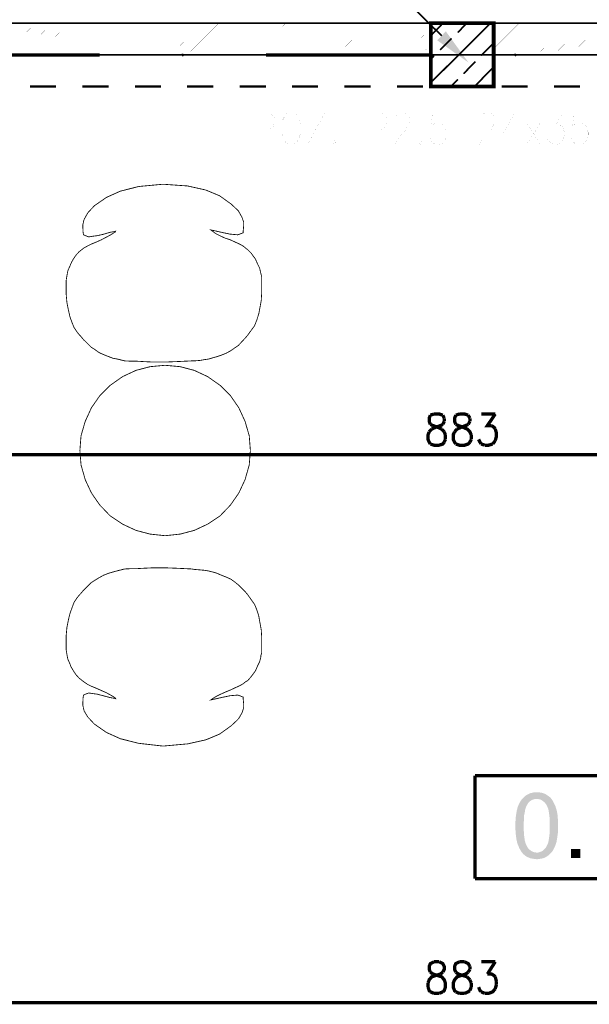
# Model space of a CAD drawing. Header units: millimetres. Extents: x -14047 to 49934, y -21523 to 14989.
# Tile 94 of 201: x 586 to 804, y 6552 to 6928. Entities that reach past the tile are written whole.
import ezdxf

# ---------------------------------------------------------------- set-up
doc = ezdxf.new("R2010")
doc.units = ezdxf.units.MM
doc.layers.add('H', color=7, linetype='Continuous')
doc.layers.add('P', color=7, linetype='Continuous')

msp = doc.modelspace()

# ---------------------------------------------------------------- hatches: boundary and pattern name
at = {"layer": 'H', "linetype": 'Continuous'}
for points in [[(757.556, 6911.928), (745.647, 6920.392), (748.912, 6923.831)], [(648.295, 6914.308), (648.03, 6914.838), (648.12, 6915.277), (648.65, 6915.277), (648.91, 6914.838), (648.735, 6914.308)], [(775.278, 6914.308), (775.013, 6914.838), (775.103, 6915.277), (775.633, 6915.277), (775.893, 6914.838), (775.718, 6914.308)], [(789.121, 6610.169), (783.657, 6610.254), (784.187, 6610.254), (784.712, 6610.433), (785.242, 6610.608), (785.772, 6610.873), (786.212, 6611.223), (786.652, 6611.668), (787.097, 6612.108), (787.362, 6612.638), (787.537, 6612.988), (787.712, 6613.343), (787.887, 6613.783), (788.067, 6614.313), (788.152, 6614.843), (788.242, 6615.368), (788.332, 6615.988), (788.417, 6616.693), (788.507, 6617.308), (788.507, 6618.102), (788.592, 6618.897), (788.592, 6619.692), (788.592, 6620.482), (788.592, 6621.367), (788.592, 6622.162), (788.507, 6622.952), (788.507, 6623.657), (788.417, 6624.367), (788.332, 6625.072), (788.242, 6625.686), (788.152, 6626.216), (788.067, 6626.746), (787.887, 6627.186), (787.712, 6627.626), (787.537, 6628.066), (787.362, 6628.421), (787.182, 6628.686), (786.742, 6629.216), (786.302, 6629.656), (785.862, 6630.006), (785.417, 6630.271), (784.892, 6630.536), (784.362, 6630.626), (783.742, 6630.716), (783.567, 6630.716), (778.188, 6630.891), (778.543, 6631.241), (778.983, 6631.686), (779.068, 6631.771), (779.598, 6632.126), (780.038, 6632.391), (780.568, 6632.656), (781.098, 6632.92), (781.627, 6633.005), (782.242, 6633.18), (782.952, 6633.27), (783.567, 6633.27), (784.272, 6633.27), (784.892, 6633.18), (785.507, 6633.095), (786.037, 6632.92), (786.652, 6632.74), (787.097, 6632.476), (787.622, 6632.126), (788.152, 6631.771), (788.592, 6631.421), (789.036, 6630.976), (789.386, 6630.536), (789.651, 6630.096), (789.916, 6629.656), (790.181, 6629.126), (790.446, 6628.596), (790.711, 6628.066), (790.886, 6627.451), (791.061, 6626.831), (791.241, 6626.391), (791.326, 6625.951), (791.416, 6625.421), (791.506, 6624.892), (791.591, 6624.367), (791.591, 6623.747), (791.681, 6623.132), (791.766, 6622.512), (791.766, 6621.807), (791.766, 6621.102), (791.766, 6619.777), (791.766, 6619.072), (791.681, 6618.367), (791.681, 6617.753), (791.591, 6617.048), (791.506, 6616.428), (791.416, 6615.898), (791.326, 6615.283), (791.241, 6614.753), (791.151, 6614.223), (790.976, 6613.783), (790.886, 6613.428), (790.621, 6612.723), (790.356, 6612.193), (790.091, 6611.578), (789.826, 6611.138), (789.476, 6610.608)], [(783.657, 6607.699), (782.952, 6607.784), (782.332, 6607.874), (781.802, 6607.964), (781.188, 6608.049), (780.658, 6608.314), (780.128, 6608.494), (779.598, 6608.754), (779.158, 6609.109), (778.718, 6609.464), (778.278, 6609.904), (777.923, 6610.344), (777.658, 6610.698), (777.218, 6611.488), (776.953, 6611.928), (776.778, 6612.373), (776.603, 6612.898), (776.338, 6613.428), (776.158, 6613.958), (776.073, 6614.488), (775.893, 6615.103), (775.808, 6615.723), (775.718, 6616.338), (775.633, 6617.048), (775.543, 6617.753), (775.543, 6618.457), (775.453, 6619.162), (775.453, 6619.957), (775.453, 6620.482), (775.453, 6621.277), (775.453, 6621.982), (775.543, 6622.602), (775.543, 6623.307), (775.633, 6623.922), (775.718, 6624.542), (775.808, 6625.072), (775.893, 6625.686), (775.983, 6626.216), (776.158, 6626.746), (776.248, 6627.276), (776.338, 6627.626), (776.603, 6628.246), (776.863, 6628.861), (777.128, 6629.391), (777.483, 6629.921), (777.838, 6630.451), (778.188, 6630.891), (783.567, 6630.716), (782.952, 6630.716), (782.422, 6630.536), (781.892, 6630.361), (781.362, 6630.096), (780.923, 6629.746), (780.483, 6629.301), (780.218, 6628.951), (780.038, 6628.596), (779.778, 6628.246), (779.598, 6627.801), (779.423, 6627.361), (779.248, 6626.831), (779.158, 6626.391), (779.068, 6625.776), (778.983, 6625.247), (778.808, 6624.627), (778.808, 6623.922), (778.718, 6623.217), (778.718, 6622.422), (778.628, 6621.717), (778.628, 6620.837), (778.628, 6619.602), (778.628, 6618.807), (778.718, 6618.017), (778.718, 6617.308), (778.808, 6616.603), (778.893, 6615.988), (778.983, 6615.368), (779.068, 6614.753), (779.248, 6614.223), (779.333, 6613.783), (779.513, 6613.343), (779.688, 6612.988), (779.863, 6612.638), (780.038, 6612.283), (780.483, 6611.753), (780.923, 6611.313), (781.362, 6610.958), (781.892, 6610.698), (782.332, 6610.433), (782.952, 6610.344), (783.477, 6610.254), (789.121, 6610.169), (788.682, 6609.724), (788.332, 6609.374), (788.152, 6609.199), (787.712, 6608.934), (787.182, 6608.579), (786.742, 6608.314), (786.212, 6608.139), (785.597, 6607.964), (784.977, 6607.874), (784.362, 6607.784), (783.742, 6607.699)], [(796.705, 6608.139), (796.705, 6611.668), (800.235, 6611.668), (800.235, 6608.139)]]:
    msp.add_hatch(color=256, dxfattribs=at).paths.add_polyline_path(points)

# ---------------------------------------------------------------- linework, layer by layer
at = {"layer": 'P'}
for points, const_width in [([(747.322, 6922.157), (706.673, 6962.281)], 0.635), ([(1220.688, 6926.921), (289.569, 6926.921)], 0.635), ([(580.305, 6914.838), (592.213, 6926.921)], 0.015), ([(586.654, 6914.838), (598.562, 6926.921)], 0.015), ([(593.003, 6914.838), (604.911, 6926.921)], 0.015), ([(599.352, 6914.838), (605.526, 6921.012), (611.435, 6926.921)], 0.015), ([(605.701, 6914.838), (617.784, 6926.921)], 0.015), ([(612.05, 6914.838), (624.134, 6926.921)], 0.015), ([(618.399, 6914.838), (630.483, 6926.921)], 0.015), ([(624.749, 6914.838), (636.832, 6926.921)], 0.015), ([(631.098, 6914.838), (643.181, 6926.921)], 0.015), ([(637.447, 6914.838), (649.53, 6926.921)], 0.015), ([(643.976, 6914.838), (655.879, 6926.921)], 0.015), ([(651.47, 6916.162), (662.229, 6926.921)], 0.015), ([(657.819, 6916.162), (668.578, 6926.921)], 0.015), ([(664.168, 6916.162), (674.927, 6926.921)], 0.015), ([(670.517, 6916.162), (681.276, 6926.921)], 0.015), ([(676.957, 6916.162), (687.8, 6926.921)], 0.015), ([(683.391, 6916.162), (694.149, 6926.921)], 0.015), ([(689.74, 6916.162), (700.498, 6926.921)], 0.015), ([(696.089, 6916.162), (706.848, 6926.921)], 0.015), ([(702.438, 6916.162), (713.197, 6926.921)], 0.015), ([(708.702, 6916.162), (719.546, 6926.921)], 0.015), ([(715.136, 6916.162), (725.895, 6926.921)], 0.015), ([(721.486, 6916.162), (732.244, 6926.921)], 0.015), ([(727.835, 6916.162), (738.593, 6926.921)], 0.015), ([(743.178, 6902.759), (767.164, 6902.759), (767.164, 6926.921), (743.178, 6926.921), (743.178, 6902.759)], 1.43), ([(743.178, 6922.157), (747.767, 6926.921)], 0.635), ([(743.178, 6904.254), (765.93, 6926.921)], 0.635), ([(753.496, 6923.391), (756.846, 6926.921)], 0.635), ([(767.164, 6923.566), (770.514, 6926.921)], 0.015), ([(767.164, 6917.217), (776.863, 6926.921)], 0.015), ([(772.369, 6916.162), (783.212, 6926.921)], 0.015), ([(778.718, 6916.162), (789.561, 6926.921)], 0.015), ([(785.067, 6916.162), (795.911, 6926.921)], 0.015), ([(791.416, 6916.162), (802.26, 6926.921)], 0.015), ([(797.765, 6916.162), (808.609, 6926.921)], 0.015), ([(734.184, 6916.162), (743.178, 6924.981)], 0.015), ([(740.448, 6916.162), (743.178, 6918.632)], 0.015), ([(746.707, 6916.777), (751.117, 6921.187)], 0.635), ([(762.405, 6914.573), (766.814, 6918.982)], 0.635), ([(1196.702, 6914.838), (313.555, 6914.838)], 0.635), ([(616.725, 6914.838), (553.233, 6914.838)], 1.27), ([(743.708, 6914.838), (680.216, 6914.838)], 1.27), ([(743.178, 6913.073), (744.412, 6914.573)], 0.635), ([(755.701, 6907.694), (760.2, 6912.283)], 0.635), ([(759.845, 6902.759), (767.164, 6910.253)], 0.635), ([(590.183, 6902.759), (600.147, 6902.759)], 0.95), ([(610.201, 6902.759), (620.164, 6902.759)], 0.95), ([(630.218, 6902.759), (640.181, 6902.759)], 0.95), ([(650.145, 6902.759), (660.199, 6902.759)], 0.95), ([(670.162, 6902.759), (680.216, 6902.759)], 0.95), ([(690.18, 6902.759), (700.148, 6902.759)], 0.95), ([(710.197, 6902.759), (720.166, 6902.759)], 0.95), ([(730.219, 6902.759), (740.183, 6902.759)], 0.95), ([(750.147, 6902.759), (760.2, 6902.759)], 0.95), ([(750.852, 6902.759), (753.496, 6905.489)], 0.635), ([(770.164, 6902.759), (780.128, 6902.759)], 0.95), ([(790.181, 6902.759), (800.145, 6902.759)], 0.95), ([(676.957, 6880.712), (676.957, 6892.791), (681.101, 6892.791), (682.601, 6892.176), (683.041, 6891.646), (683.481, 6890.586), (683.481, 6888.826), (683.041, 6887.676), (682.601, 6887.061), (681.101, 6886.441), (676.957, 6886.441)], 0.015), ([(688.86, 6892.791), (687.975, 6892.176), (687.185, 6891.031), (686.655, 6889.971), (686.215, 6888.206), (686.215, 6885.297), (686.655, 6883.622), (687.185, 6882.477), (687.975, 6881.327), (688.86, 6880.712), (690.8, 6880.712), (691.77, 6881.327), (692.564, 6882.477), (693.004, 6883.622), (693.534, 6885.297), (693.534, 6888.206), (693.004, 6889.971), (692.564, 6891.031), (691.77, 6892.176), (690.8, 6892.791), (688.86, 6892.791)], 0.015), ([(696.179, 6880.712), (702.703, 6892.791), (696.179, 6892.791)], 0.015), ([(719.986, 6880.712), (719.986, 6892.791), (724.13, 6892.791), (725.545, 6892.176), (725.895, 6891.646), (726.335, 6890.586), (726.335, 6888.826), (725.895, 6887.676), (725.545, 6887.061), (724.13, 6886.441), (719.986, 6886.441)], 0.015), ([(729.689, 6889.971), (729.689, 6890.586), (730.039, 6891.646), (730.479, 6892.176), (731.449, 6892.791), (733.394, 6892.791), (734.184, 6892.176), (734.624, 6891.646), (735.069, 6890.586), (735.069, 6889.266), (734.624, 6888.206), (733.654, 6886.441), (729.245, 6880.712), (735.594, 6880.712)], 0.015), ([(748.382, 6892.791), (743.798, 6892.791), (743.358, 6887.676), (743.798, 6888.206), (745.117, 6888.826), (746.532, 6888.826), (747.942, 6888.206), (748.737, 6887.061), (749.267, 6885.297), (749.267, 6884.237), (748.737, 6882.477), (747.942, 6881.327), (746.532, 6880.712), (745.117, 6880.712), (743.798, 6881.327), (743.358, 6882.032), (742.918, 6883.092)], 0.015), ([(762.05, 6889.971), (762.05, 6890.586), (762.58, 6891.646), (763.02, 6892.176), (763.99, 6892.791), (765.755, 6892.791), (766.724, 6892.176), (767.164, 6891.646), (767.604, 6890.586), (767.604, 6889.266), (767.164, 6888.206), (766.195, 6886.441), (761.61, 6880.712), (767.959, 6880.712)], 0.015), ([(775.278, 6892.791), (770.779, 6884.857), (777.658, 6884.857)], 0.015), ([(775.278, 6892.791), (775.278, 6880.712)], 0.015), ([(788.592, 6892.791), (793.711, 6892.791), (790.796, 6888.206), (792.211, 6888.206), (793.181, 6887.676), (793.711, 6887.061), (794.151, 6885.297), (794.151, 6884.237), (793.711, 6882.477), (792.736, 6881.327), (791.326, 6880.712), (790.006, 6880.712), (788.592, 6881.327), (788.067, 6882.032), (787.622, 6883.092)], 0.015), ([(802.26, 6892.791), (797.765, 6892.791), (797.325, 6887.676), (797.765, 6888.206), (799.085, 6888.826), (800.5, 6888.826), (801.91, 6888.206), (802.705, 6887.061), (803.235, 6885.297), (803.235, 6884.237), (802.705, 6882.477), (801.91, 6881.327), (800.5, 6880.712), (799.085, 6880.712), (797.765, 6881.327), (797.325, 6882.032), (796.885, 6883.092)], 0.015), ([(779.863, 6888.826), (784.977, 6880.712)], 0.015), ([(784.977, 6888.826), (779.863, 6880.712)], 0.015), ([(696.179, 6880.712), (702.703, 6880.712)], 0.015), ([(706.408, 6882.032), (705.878, 6881.327), (706.408, 6880.712), (706.848, 6881.327), (706.408, 6882.032)], 0.015), ([(739.213, 6882.032), (738.768, 6881.327), (739.213, 6880.712), (739.743, 6881.327), (739.213, 6882.032)], 0.015), ([(631.628, 6864.574), (632.423, 6864.664), (640.976, 6865.454), (649.705, 6864.839)], 0.315), ([(614.785, 6857.255), (619.369, 6860.43), (624.664, 6862.81), (631.628, 6864.574)], 0.32), ([(649.705, 6864.839), (650.145, 6864.839), (657.289, 6863.249)], 0.32), ([(657.289, 6863.249), (662.578, 6861.045), (666.988, 6857.87), (669.723, 6855.316)], 0.315), ([(610.815, 6851.966), (612.23, 6854.521)], 0.32), ([(612.23, 6854.521), (614.785, 6857.255)], 0.315), ([(669.723, 6855.316), (671.132, 6852.756)], 0.32), ([(610.375, 6848.791), (610.375, 6850.111), (610.815, 6851.966)], 0.315), ([(671.132, 6852.756), (671.752, 6850.906), (671.752, 6849.581)], 0.315), ([(610.465, 6846.937), (610.375, 6848.791)], 0.32), ([(610.64, 6846.142), (610.465, 6846.937)], 0.315), ([(620.784, 6847.112), (618.134, 6846.322), (615.755, 6845.792)], 0.32), ([(622.724, 6847.202), (622.899, 6847.557), (622.369, 6847.377), (620.784, 6847.112)], 0.315), ([(620.959, 6846.142), (622.724, 6847.202)], 0.32), ([(669.548, 6846.142), (666.548, 6846.407), (663.993, 6846.937), (660.464, 6847.732), (659.229, 6847.997), (659.584, 6847.732)], 0.32), ([(659.584, 6847.732), (661.084, 6846.587), (663.023, 6845.617), (664.783, 6844.822)], 0.32), ([(671.577, 6847.732), (671.577, 6846.937), (670.692, 6846.587), (669.548, 6846.142)], 0.315), ([(671.752, 6849.581), (671.577, 6847.732)], 0.32), ([(611.435, 6845.792), (610.64, 6846.142)], 0.32), ([(612.58, 6845.352), (611.435, 6845.792)], 0.315), ([(612.05, 6841.822), (613.64, 6842.617), (615.58, 6843.412), (617.345, 6844.202), (619.194, 6845.172)], 0.32), ([(614.345, 6845.617), (612.58, 6845.352)], 0.32), ([(615.755, 6845.792), (614.345, 6845.617)], 0.315), ([(619.194, 6845.172), (620.959, 6846.142)], 0.315), ([(664.783, 6844.822), (666.728, 6844.202)], 0.315), ([(666.728, 6844.202), (668.403, 6843.412), (670.162, 6842.617)], 0.32), ([(605.436, 6834.238), (605.881, 6835.298), (606.231, 6836.003), (606.851, 6837.063), (607.821, 6838.473), (608.876, 6839.618)], 0.315), ([(608.876, 6839.618), (610.64, 6841.027)], 0.32), ([(610.64, 6841.027), (612.05, 6841.822)], 0.315), ([(670.162, 6842.617), (671.577, 6841.822), (672.547, 6841.027), (673.337, 6840.413), (674.487, 6839.268), (675.542, 6837.853)], 0.315), ([(675.542, 6837.853), (676.252, 6836.883)], 0.32), ([(676.252, 6836.883), (676.512, 6836.268), (676.957, 6835.208)], 0.315), ([(604.026, 6828.949), (604.291, 6830.534), (604.646, 6832.474)], 0.315), ([(604.646, 6832.474), (605.436, 6834.238)], 0.32), ([(676.957, 6835.208), (677.836, 6833.444)], 0.32), ([(677.836, 6833.444), (678.276, 6831.504)], 0.315), ([(604.026, 6823.13), (604.026, 6825.95), (604.026, 6828.949)], 0.32), ([(678.276, 6831.504), (678.631, 6830.094), (678.631, 6826.919), (678.631, 6824.1)], 0.32), ([(678.631, 6824.1), (678.451, 6821.01)], 0.315), ([(604.291, 6820.22), (604.026, 6823.13)], 0.315), ([(678.451, 6821.01), (677.926, 6818.191), (677.481, 6815.811), (676.692, 6813.426)], 0.32), ([(605.436, 6814.841), (604.821, 6817.571), (604.291, 6820.22)], 0.32), ([(606.231, 6812.636), (605.436, 6814.841)], 0.315), ([(676.692, 6813.426), (675.897, 6811.401)], 0.315), ([(612.405, 6804.347), (611.435, 6805.317), (610.64, 6806.107), (609.671, 6807.257), (608.791, 6808.227), (608.086, 6809.107), (607.026, 6810.697), (606.231, 6812.636)], 0.32), ([(674.752, 6809.812), (674.132, 6809.017), (673.337, 6807.872)], 0.315), ([(675.897, 6811.401), (674.752, 6809.812)], 0.32), ([(672.367, 6806.727), (670.782, 6805.052), (669.723, 6803.902), (668.313, 6802.933), (666.813, 6801.878), (665.048, 6800.908), (663.023, 6800.113), (661.434, 6799.583), (659.849, 6799.143)], 0.315), ([(673.337, 6807.872), (672.367, 6806.727)], 0.32), ([(614.96, 6802.318), (613.465, 6803.288), (612.405, 6804.347)], 0.315), ([(618.314, 6800.378), (616.55, 6801.173), (614.96, 6802.318)], 0.32), ([(620.339, 6799.583), (618.314, 6800.378)], 0.315), ([(621.929, 6798.968), (620.339, 6799.583)], 0.32), ([(623.514, 6798.703), (621.929, 6798.968)], 0.315), ([(630.483, 6797.908), (628.278, 6797.908), (626.338, 6797.998), (624.929, 6798.348), (623.514, 6798.703)], 0.32), ([(633.482, 6797.733), (630.483, 6797.908)], 0.315), ([(641.771, 6797.553), (637.182, 6797.553), (633.482, 6797.733)], 0.32), ([(646.356, 6797.733), (641.771, 6797.553)], 0.315), ([(655.084, 6798.173), (652.88, 6797.998), (651.91, 6797.998), (650.06, 6797.908), (646.356, 6797.733)], 0.32), ([(658.434, 6798.703), (657.024, 6798.523), (655.084, 6798.173)], 0.315), ([(659.849, 6799.143), (658.434, 6798.703)], 0.32), ([(620.784, 6788.65), (625.543, 6791.999), (630.658, 6794.379)], 0.315), ([(630.658, 6794.379), (636.037, 6795.794), (641.771, 6796.318)], 0.32), ([(641.771, 6796.318), (647.501, 6795.794), (652.88, 6794.379)], 0.32), ([(652.88, 6794.379), (657.994, 6791.999), (662.758, 6788.65)], 0.315), ([(609.231, 6763.783), (609.671, 6769.427), (611.26, 6774.891), (613.64, 6780.096), (616.815, 6784.68), (620.784, 6788.65)], 0.32), ([(662.758, 6788.65), (666.728, 6784.68), (669.902, 6780.096), (672.282, 6774.891), (673.867, 6769.427), (674.307, 6763.783)], 0.32), ([(743.003, 6777.271), (742.563, 6776.126), (742.563, 6774.891), (743.003, 6773.747)], 1.27), ([(744.412, 6777.716), (743.003, 6777.271)], 1.27), ([(747.767, 6777.271), (746.352, 6777.716), (744.412, 6777.716)], 1.27), ([(748.292, 6776.126), (747.767, 6777.271)], 1.27), ([(747.767, 6773.747), (748.292, 6774.891)], 1.27), ([(748.292, 6774.891), (748.292, 6776.126)], 1.27), ([(752.701, 6777.271), (752.261, 6776.126), (752.261, 6774.891), (752.701, 6773.747)], 1.27), ([(754.116, 6777.716), (752.701, 6777.271)], 1.27), ([(757.466, 6777.271), (756.056, 6777.716), (754.116, 6777.716)], 1.27), ([(758.081, 6776.126), (757.466, 6777.271)], 1.27), ([(757.466, 6773.747), (758.081, 6774.891)], 1.27), ([(758.081, 6774.891), (758.081, 6776.126)], 1.27), ([(762.405, 6777.716), (767.784, 6777.716)], 1.27), ([(767.784, 6777.716), (764.785, 6773.307), (766.37, 6773.307)], 1.27), ([(743.003, 6766.253), (742.563, 6766.957), (742.123, 6768.012), (742.123, 6769.777), (742.563, 6770.922)], 1.27), ([(742.563, 6770.922), (743.533, 6771.982)], 1.27), ([(743.003, 6773.747), (743.973, 6773.307)], 1.27), ([(743.533, 6771.982), (744.942, 6772.602), (746.882, 6773.307)], 1.27), ([(743.973, 6773.307), (745.912, 6772.602), (747.322, 6771.982)], 1.27), ([(746.882, 6773.307), (747.767, 6773.747)], 1.27), ([(747.322, 6771.982), (748.292, 6770.922)], 1.27), ([(748.292, 6770.922), (748.737, 6769.777)], 1.27), ([(752.701, 6766.253), (752.261, 6766.957), (751.731, 6768.012), (751.731, 6769.777), (752.261, 6770.922)], 1.27), ([(752.261, 6770.922), (753.231, 6771.982)], 1.27), ([(752.701, 6773.747), (753.671, 6773.307)], 1.27), ([(753.231, 6771.982), (754.641, 6772.602), (756.496, 6773.307)], 1.27), ([(753.671, 6773.307), (755.616, 6772.602), (757.026, 6771.982), (758.081, 6770.922), (758.611, 6769.777)], 1.27), ([(756.496, 6773.307), (757.466, 6773.747)], 1.27), ([(766.37, 6773.307), (767.339, 6772.602), (767.784, 6771.982)], 1.27), ([(767.784, 6771.982), (768.224, 6770.397), (768.224, 6769.162), (767.784, 6767.572)], 1.27), ([(748.737, 6768.012), (748.292, 6766.957)], 1.27), ([(748.737, 6769.777), (748.737, 6768.012)], 1.27), ([(758.611, 6768.012), (758.081, 6766.957)], 1.27), ([(758.611, 6769.777), (758.611, 6768.012)], 1.27), ([(762.405, 6766.253), (761.965, 6766.957), (761.435, 6768.012)], 1.27), ([(767.784, 6767.572), (766.814, 6766.253)], 1.27), ([(748.292, 6766.957), (747.767, 6766.253), (746.352, 6765.808), (744.412, 6765.808), (743.003, 6766.253)], 1.27), ([(758.081, 6766.957), (757.466, 6766.253), (756.056, 6765.808), (754.116, 6765.808), (752.701, 6766.253)], 1.27), ([(763.815, 6765.808), (762.405, 6766.253)], 1.27), ([(766.814, 6766.253), (765.225, 6765.808), (763.815, 6765.808)], 1.27), ([(1195.732, 6762.193), (314.435, 6762.193)], 1.27), ([(613.64, 6747.555), (611.26, 6752.669), (609.671, 6758.224), (609.231, 6763.783)], 0.315), ([(674.307, 6763.783), (673.867, 6758.224), (672.282, 6752.669), (669.902, 6747.555)], 0.315), ([(616.815, 6742.971), (613.64, 6747.555)], 0.32), ([(669.902, 6747.555), (666.728, 6742.971)], 0.32), ([(620.784, 6738.826), (616.815, 6742.971)], 0.315), ([(666.728, 6742.971), (662.758, 6738.826)], 0.315), ([(625.543, 6735.652), (620.784, 6738.826)], 0.32), ([(662.758, 6738.826), (657.994, 6735.652)], 0.32), ([(630.658, 6733.272), (625.543, 6735.652)], 0.315), ([(657.994, 6735.652), (652.88, 6733.272)], 0.315), ([(636.037, 6731.857), (630.658, 6733.272)], 0.32), ([(641.771, 6731.242), (636.037, 6731.857)], 0.315), ([(647.501, 6731.857), (641.771, 6731.242)], 0.315), ([(652.88, 6733.272), (647.501, 6731.857)], 0.32), ([(633.482, 6718.809), (630.483, 6718.634)], 0.315), ([(641.771, 6718.984), (637.182, 6718.984), (633.482, 6718.809)], 0.32), ([(646.356, 6718.809), (641.771, 6718.984)], 0.315), ([(651.91, 6718.544), (650.06, 6718.634), (646.356, 6718.809)], 0.32), ([(616.55, 6715.194), (614.96, 6714.225)], 0.32), ([(623.514, 6717.839), (621.929, 6717.399), (620.339, 6716.954), (618.314, 6716.164), (616.55, 6715.194)], 0.315), ([(630.483, 6718.634), (628.278, 6718.634), (626.338, 6718.544), (624.929, 6718.189), (623.514, 6717.839)], 0.32), ([(652.88, 6718.369), (651.91, 6718.544)], 0.315), ([(659.849, 6717.399), (658.434, 6717.749), (657.024, 6718.014), (655.084, 6718.189), (652.88, 6718.369)], 0.32), ([(661.434, 6716.954), (659.849, 6717.399)], 0.315), ([(663.023, 6716.249), (661.434, 6716.954)], 0.32), ([(665.048, 6715.459), (663.023, 6716.249)], 0.315), ([(666.813, 6714.664), (665.048, 6715.459)], 0.32), ([(612.405, 6712.195), (611.435, 6711.225), (610.64, 6710.43), (609.671, 6709.285), (608.791, 6708.315), (608.086, 6707.43), (607.026, 6705.846)], 0.32), ([(614.96, 6714.225), (613.465, 6713.255), (612.405, 6712.195)], 0.315), ([(670.782, 6711.4), (669.723, 6712.46), (668.313, 6713.605), (666.813, 6714.664)], 0.315), ([(673.337, 6708.665), (672.367, 6709.815), (670.782, 6711.4)], 0.32), ([(674.132, 6707.52), (673.337, 6708.665)], 0.315), ([(678.631, 6692.442), (678.451, 6695.352), (677.926, 6698.172), (677.481, 6700.731), (676.692, 6703.111), (675.897, 6705.051), (674.752, 6706.641), (674.132, 6707.52)], 0.32), ([(607.026, 6705.846), (606.231, 6703.731), (605.436, 6701.526)], 0.315), ([(605.436, 6701.526), (604.821, 6698.967), (604.291, 6696.322)], 0.32), ([(604.291, 6696.322), (604.026, 6693.412)], 0.315), ([(604.026, 6693.412), (604.026, 6690.413), (604.026, 6687.413)], 0.32), ([(678.631, 6686.443), (678.631, 6689.443), (678.631, 6692.442)], 0.315), ([(604.026, 6687.413), (604.291, 6685.828)], 0.315), ([(604.291, 6685.828), (604.646, 6684.064), (605.436, 6682.299), (605.881, 6681.064), (606.231, 6680.539)], 0.32), ([(678.276, 6684.858), (678.276, 6685.298), (678.631, 6686.443)], 0.32), ([(676.252, 6679.654), (676.512, 6680.274), (676.957, 6681.329)], 0.315), ([(676.957, 6681.329), (677.836, 6683.094)], 0.32), ([(677.836, 6683.094), (678.276, 6684.858)], 0.315), ([(606.231, 6680.539), (606.851, 6679.479), (607.821, 6678.069), (608.876, 6676.92)], 0.315), ([(673.337, 6675.95), (674.487, 6677.275), (675.542, 6678.684)], 0.315), ([(675.542, 6678.684), (676.252, 6679.654)], 0.32), ([(608.876, 6676.92), (610.64, 6675.51)], 0.32), ([(610.64, 6675.51), (612.05, 6674.54)], 0.315), ([(612.05, 6674.54), (613.64, 6673.745)], 0.32), ([(613.64, 6673.745), (615.58, 6672.955)], 0.315), ([(666.728, 6672.335), (668.403, 6673.13), (670.162, 6673.925)], 0.32), ([(670.162, 6673.925), (671.577, 6674.715), (672.547, 6675.51)], 0.315), ([(672.547, 6675.51), (673.337, 6675.95)], 0.32), ([(610.64, 6670.395), (610.465, 6669.601)], 0.315), ([(611.435, 6670.75), (610.64, 6670.395)], 0.32), ([(612.58, 6671.19), (611.435, 6670.75)], 0.315), ([(614.345, 6670.925), (612.58, 6671.19)], 0.32), ([(615.755, 6670.75), (614.345, 6670.925)], 0.315), ([(615.58, 6672.955), (617.345, 6672.16)], 0.32), ([(620.784, 6669.426), (618.134, 6670.13), (615.755, 6670.75)], 0.32), ([(617.345, 6672.16), (619.194, 6671.365), (620.959, 6670.395)], 0.315), ([(620.959, 6670.395), (622.724, 6669.336)], 0.32), ([(669.548, 6670.395), (666.548, 6670.13), (663.993, 6669.601), (660.464, 6668.811), (659.229, 6668.546), (659.584, 6668.811)], 0.32), ([(659.584, 6668.811), (661.084, 6669.781), (663.023, 6670.75), (664.783, 6671.54)], 0.32), ([(664.783, 6671.54), (666.728, 6672.335)], 0.315), ([(671.577, 6668.811), (671.577, 6669.601), (670.692, 6669.955), (669.548, 6670.395)], 0.315), ([(610.465, 6669.601), (610.375, 6667.751)], 0.32), ([(610.375, 6667.751), (610.375, 6666.426), (610.815, 6664.401)], 0.315), ([(622.724, 6669.336), (622.899, 6668.986), (622.369, 6669.161), (620.784, 6669.426)], 0.315), ([(671.132, 6663.606), (671.752, 6665.636), (671.752, 6666.956)], 0.315), ([(671.752, 6666.956), (671.577, 6668.811)], 0.32), ([(610.815, 6664.401), (612.23, 6662.017)], 0.32), ([(669.723, 6661.227), (671.132, 6663.606)], 0.32), ([(612.23, 6662.017), (614.785, 6659.287)], 0.315), ([(614.785, 6659.287), (619.369, 6656.112), (624.664, 6653.728), (631.628, 6651.968)], 0.32), ([(657.289, 6653.288), (662.578, 6655.492), (666.988, 6658.667), (669.723, 6661.227)], 0.315), ([(631.628, 6651.968), (632.423, 6651.878)], 0.315), ([(632.423, 6651.878), (640.976, 6650.908)], 0.32), ([(640.976, 6650.908), (649.705, 6651.703)], 0.315), ([(649.705, 6651.703), (650.145, 6651.703), (657.289, 6653.288)], 0.32), ([(760.02, 6639.62), (760.02, 6600.29)], 1.27), ([(852.878, 6600.29), (852.878, 6639.62), (760.02, 6639.62)], 1.27), ([(760.02, 6600.29), (852.878, 6600.29)], 1.27), ([(744.412, 6568.544), (743.003, 6567.839), (742.563, 6566.779), (742.563, 6565.635), (743.003, 6564.575)], 1.27), ([(746.352, 6568.544), (744.412, 6568.544)], 1.27), ([(747.767, 6564.575), (748.292, 6565.635), (748.292, 6566.779), (747.767, 6567.839), (746.352, 6568.544)], 1.27), ([(754.116, 6568.544), (752.701, 6567.839), (752.261, 6566.779), (752.261, 6565.635), (752.701, 6564.575)], 1.27), ([(756.056, 6568.544), (754.116, 6568.544)], 1.27), ([(758.081, 6566.779), (757.466, 6567.839), (756.056, 6568.544)], 1.27), ([(762.405, 6568.544), (767.784, 6568.544)], 1.27), ([(767.784, 6568.544), (764.785, 6563.87)], 1.27), ([(743.003, 6564.575), (743.973, 6563.87)], 1.27), ([(746.882, 6563.87), (747.767, 6564.575)], 1.27), ([(752.701, 6564.575), (753.671, 6563.87)], 1.27), ([(756.496, 6563.87), (757.466, 6564.575)], 1.27), ([(757.466, 6564.575), (758.081, 6565.635)], 1.27), ([(758.081, 6565.635), (758.081, 6566.779)], 1.27), ([(742.123, 6560.43), (742.563, 6561.665), (743.533, 6562.815), (744.942, 6563.255)], 1.27), ([(742.123, 6558.845), (742.123, 6560.43)], 1.27), ([(743.973, 6563.87), (745.912, 6563.255)], 1.27), ([(744.942, 6563.255), (746.882, 6563.87)], 1.27), ([(745.912, 6563.255), (747.322, 6562.815), (748.292, 6561.665), (748.737, 6560.43), (748.737, 6558.845), (748.292, 6557.521), (747.767, 6557.081)], 1.27), ([(752.701, 6557.081), (752.261, 6557.521), (751.731, 6558.845), (751.731, 6560.43), (752.261, 6561.665), (753.231, 6562.815), (754.641, 6563.255)], 1.27), ([(753.671, 6563.87), (755.616, 6563.255)], 1.27), ([(754.641, 6563.255), (756.496, 6563.87)], 1.27), ([(755.616, 6563.255), (757.026, 6562.815)], 1.27), ([(757.026, 6562.815), (758.081, 6561.665)], 1.27), ([(758.081, 6561.665), (758.611, 6560.43)], 1.27), ([(758.611, 6560.43), (758.611, 6558.845)], 1.27), ([(764.785, 6563.87), (766.37, 6563.87), (767.339, 6563.255), (767.784, 6562.815)], 1.27), ([(767.784, 6562.815), (768.224, 6561.05)], 1.27), ([(768.224, 6561.05), (768.224, 6559.905)], 1.27), ([(743.003, 6557.081), (742.563, 6557.521), (742.123, 6558.845)], 1.27), ([(744.412, 6556.466), (743.003, 6557.081)], 1.27), ([(747.767, 6557.081), (746.352, 6556.466)], 1.27), ([(754.116, 6556.466), (752.701, 6557.081)], 1.27), ([(758.081, 6557.521), (757.466, 6557.081), (756.056, 6556.466)], 1.27), ([(758.611, 6558.845), (758.081, 6557.521)], 1.27), ([(762.405, 6557.081), (761.965, 6557.521), (761.435, 6558.845)], 1.27), ([(763.815, 6556.466), (762.405, 6557.081)], 1.27), ([(767.784, 6558.226), (766.814, 6557.081), (765.225, 6556.466), (763.815, 6556.466)], 1.27), ([(768.224, 6559.905), (767.784, 6558.226)], 1.27), ([(1195.732, 6552.936), (314.435, 6552.936)], 1.27), ([(746.352, 6556.466), (744.412, 6556.466)], 1.27), ([(756.056, 6556.466), (754.116, 6556.466)], 1.27)]:
    msp.add_lwpolyline(points, dxfattribs=dict(at, const_width=const_width))

doc.saveas('drawing.dxf')
